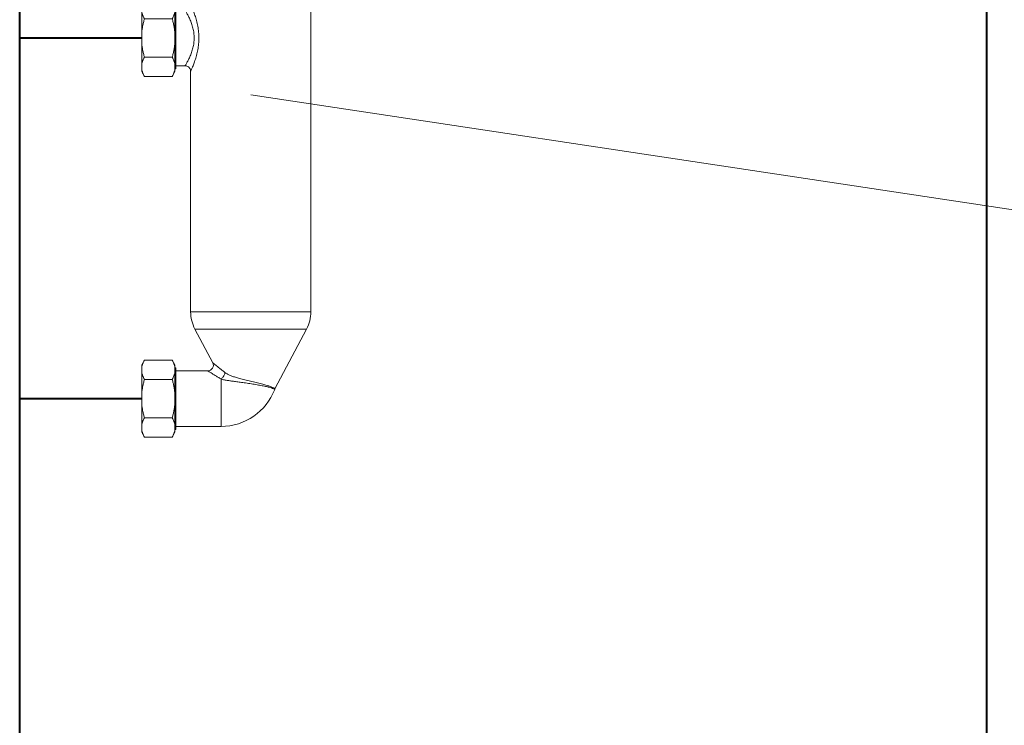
# Model space of a CAD drawing. Header units: millimetres. Extents: x 170 to 590, y -13 to 284.
# Tile 4 of 11: x 277 to 286, y 168 to 174. Entities that reach past the tile are written whole.
import ezdxf

# ---------------------------------------------------------------- set-up
doc = ezdxf.new("R2010")
doc.units = ezdxf.units.MM
for name, color, linetype, lineweight in [('CO ZASILANIE', 1, 'Continuous', 40), ('LINIE CIENKIE', 7, 'Continuous', 15), ('URZĄDZENIA', 7, 'Continuous', 20)]:
    doc.layers.add(name, color=color, linetype=linetype, lineweight=lineweight)

# ---------------------------------------------------------------- blocks, each defined once
blk = doc.blocks.new('SYR 933.1')
at = {"layer": 'URZĄDZENIA'}
for p, q in [((848.9162862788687, 141.2726754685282), (848.9162862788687, 141.1351754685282)), ((848.9162862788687, 141.2726754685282), (848.9162862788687, 141.1351754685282)), ((848.9162862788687, 141.2726754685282), (849.6162862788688, 141.2726754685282)), ((848.9787862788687, 141.3351754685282), (849.0017111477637, 141.3351754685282)), ((849.0017111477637, 141.3351754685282), (848.9787862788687, 141.3351754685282)), ((849.0017111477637, 141.3351754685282), (849.0025880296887, 141.3351754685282)), ((849.5308614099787, 141.3351754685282), (849.0017111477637, 141.3351754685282)), ((849.0025880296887, 141.3351754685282), (849.5299845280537, 141.3351754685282)), ((849.5299845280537, 141.3351754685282), (849.5308614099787, 141.3351754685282)), ((849.5308614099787, 141.3351754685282), (849.5537862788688, 141.3351754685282)), ((849.5537862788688, 141.3351754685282), (849.5308614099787, 141.3351754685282)), ((849.6162862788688, 141.2726754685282), (849.6162862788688, 141.1351754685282)), ((849.6162862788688, 141.2726754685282), (849.6162862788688, 141.1351754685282)), ((848.9162862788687, 141.1351754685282), (849.1162862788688, 141.1351754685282)), ((849.1162862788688, 141.1351754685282), (849.1162862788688, 140.8101754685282)), ((849.1162862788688, 141.1351754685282), (849.4162862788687, 141.1351754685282)), ((849.1162862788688, 141.1351754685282), (849.1162862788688, 140.8101754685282)), ((849.4162862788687, 141.1351754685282), (849.6162862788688, 141.1351754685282)), ((849.4162862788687, 141.1351754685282), (849.4162862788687, 140.8101754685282)), ((849.4162862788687, 141.1351754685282), (849.4162862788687, 140.8101754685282)), ((849.1162862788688, 140.8101754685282), (849.1662862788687, 140.8101754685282)), ((849.1662862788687, 140.8101754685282), (849.1412862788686, 140.7851754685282)), ((849.1662862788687, 140.8101754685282), (849.1412862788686, 140.7851754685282)), ((849.1412862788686, 140.7851754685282), (849.1412862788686, 140.2441754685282)), ((849.1412862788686, 140.7851754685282), (849.1412862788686, 140.2441754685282)), ((849.1412862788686, 140.7851754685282), (849.3912862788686, 140.7851754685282)), ((849.1662862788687, 140.8101754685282), (849.1912862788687, 140.8101754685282)), ((849.1912862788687, 140.8101754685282), (849.3412862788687, 140.8101754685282)), ((849.3412862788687, 140.8101754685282), (849.3662862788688, 140.8101754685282)), ((849.3662862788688, 140.8101754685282), (849.4162862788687, 140.8101754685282)), ((849.3662862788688, 140.8101754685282), (849.3912862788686, 140.7851754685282)), ((849.3662862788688, 140.8101754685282), (849.3912862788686, 140.7851754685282)), ((849.3912862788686, 140.7851754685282), (849.3912862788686, 140.2441754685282)), ((849.3912862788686, 140.7851754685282), (849.3912862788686, 140.2441754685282)), ((848.8621410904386, 140.2129147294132), (848.9162862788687, 140.2441754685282)), ((848.8621410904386, 139.9941754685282), (848.8621410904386, 140.2129147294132)), ((848.9162862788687, 140.2441754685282), (848.9631773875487, 140.2441754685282)), ((848.9631773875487, 140.2441754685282), (849.2662862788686, 140.2441754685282)), ((849.0642136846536, 139.9941754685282), (849.0642136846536, 140.2129147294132)), ((849.2662862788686, 140.2441754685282), (849.5693951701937, 140.2441754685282)), ((849.4683588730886, 139.9941754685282), (849.4683588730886, 140.2129147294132)), ((849.5693951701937, 140.2441754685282), (849.6162862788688, 140.2441754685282)), ((849.6704314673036, 140.2129147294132), (849.6162862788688, 140.2441754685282)), ((849.6704314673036, 139.9941754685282), (849.6704314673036, 140.2129147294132)), ((848.8621410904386, 139.9941754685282), (849.0037862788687, 139.9941754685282)), ((848.8662862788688, 139.8941754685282), (848.9662862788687, 139.8941754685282)), ((848.8662862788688, 139.8941754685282), (848.8662862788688, 139.5441754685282)), ((848.8662862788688, 139.8941754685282), (848.8662862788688, 139.5441754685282)), ((848.9662862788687, 139.8941754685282), (849.0037862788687, 139.8941754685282)), ((849.0037862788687, 139.8941754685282), (849.0037862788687, 139.9941754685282)), ((849.0037862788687, 139.9941754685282), (849.0642136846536, 139.9941754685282)), ((849.0037862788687, 139.8941754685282), (849.0037862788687, 139.9941754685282)), ((849.0037862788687, 139.8941754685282), (849.2662862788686, 139.8941754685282)), ((849.0642136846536, 139.9941754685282), (849.4683588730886, 139.9941754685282)), ((849.2662862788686, 139.8941754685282), (849.5287862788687, 139.8941754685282)), ((849.4683588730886, 139.9941754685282), (849.5287862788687, 139.9941754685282)), ((849.5287862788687, 139.9941754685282), (849.6704314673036, 139.9941754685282)), ((849.5287862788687, 139.8941754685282), (849.5287862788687, 139.9941754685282)), ((849.5287862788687, 139.8941754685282), (849.5287862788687, 139.9941754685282)), ((849.5287862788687, 139.8941754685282), (849.5662862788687, 139.8941754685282)), ((849.5662862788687, 139.8941754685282), (849.6662862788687, 139.8941754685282)), ((849.6662862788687, 139.8941754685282), (849.6662862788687, 139.5441754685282)), ((849.6662862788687, 139.8941754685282), (849.6662862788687, 139.5441754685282)), ((853.3412862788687, 139.5441754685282), (848.4412862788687, 139.5441754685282)), ((848.4412862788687, 139.5441754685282), (848.4412862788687, 139.0691754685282)), ((853.3412862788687, 139.5441754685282), (853.3412862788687, 139.0691754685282)), ((848.5912862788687, 139.0691754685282), (848.4412862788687, 139.0691754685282)), ((848.4412862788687, 139.0691754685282), (848.4412862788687, 137.6441754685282)), ((853.1912862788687, 139.0691754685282), (848.5912862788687, 139.0691754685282)), ((848.5912862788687, 139.0691754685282), (853.1912862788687, 139.0691754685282)), ((848.5912862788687, 139.0691754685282), (848.5912862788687, 137.6441754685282)), ((853.3412862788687, 139.0691754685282), (853.1912862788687, 139.0691754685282)), ((853.1912862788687, 139.0691754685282), (853.1912862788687, 137.6441754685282)), ((853.3412862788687, 139.0691754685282), (853.3412862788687, 137.6441754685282)), ((853.3412862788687, 139.0691754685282), (853.3412862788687, 137.6441754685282)), ((848.5912862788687, 137.6441754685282), (848.4412862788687, 137.6441754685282)), ((848.4868634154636, 137.0441754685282), (848.4868634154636, 137.6441754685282)), ((848.5912862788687, 137.6441754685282), (853.1912862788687, 137.6441754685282)), ((848.8765748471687, 137.0441754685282), (848.8765748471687, 137.6441754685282)), ((849.6559977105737, 137.0441754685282), (849.6559977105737, 137.6441754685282)), ((850.0457091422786, 137.0441754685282), (850.0457091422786, 137.6441754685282)), ((852.2912862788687, 137.2941754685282), (852.2912862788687, 137.5441754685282)), ((852.2912867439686, 137.5441754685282), (852.2949996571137, 137.5441754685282)), ((852.2949996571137, 137.5441754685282), (852.5128872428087, 137.5441754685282)), ((852.2949996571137, 137.2941754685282), (852.2949996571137, 137.5441754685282)), ((852.4287862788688, 137.5441754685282), (852.4287862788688, 137.6441754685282)), ((852.5128872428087, 137.5441754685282), (852.6233986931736, 137.5441754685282)), ((852.5128872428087, 137.2941754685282), (852.5128872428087, 137.5441754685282)), ((852.6233986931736, 137.5441754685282), (853.0591738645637, 137.5441754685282)), ((852.6233986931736, 137.2941754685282), (852.6233986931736, 137.5441754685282)), ((853.0591738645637, 137.5441754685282), (853.1696853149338, 137.5441754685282)), ((853.0591738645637, 137.2941754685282), (853.0591738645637, 137.5441754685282)), ((853.1696853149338, 137.5441754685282), (853.3875729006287, 137.5441754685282)), ((853.1696853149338, 137.2941754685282), (853.1696853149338, 137.5441754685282)), ((853.3412862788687, 137.6441754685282), (853.1912862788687, 137.6441754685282)), ((853.2537862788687, 137.5441754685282), (853.2537862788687, 137.6441754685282)), ((853.3875729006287, 137.5441754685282), (853.3912858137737, 137.5441754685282)), ((853.3875729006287, 137.2941754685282), (853.3875729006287, 137.5441754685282)), ((853.3912862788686, 137.2941754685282), (853.3912862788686, 137.5441754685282)), ((852.2912867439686, 137.2941754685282), (852.2949996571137, 137.2941754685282)), ((852.2949996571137, 137.2941754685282), (852.5128872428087, 137.2941754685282)), ((852.5128872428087, 137.2941754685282), (852.6233986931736, 137.2941754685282)), ((852.6233986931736, 137.2941754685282), (853.0591738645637, 137.2941754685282)), ((852.7412862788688, 136.5941754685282), (852.7412862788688, 137.2941754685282)), ((852.7412862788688, 136.5941754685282), (852.7412862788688, 137.2941754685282)), ((852.9412862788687, 136.5941754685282), (852.9412862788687, 137.2941754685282)), ((852.9412862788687, 136.5941754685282), (852.9412862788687, 137.2941754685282)), ((853.0591738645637, 137.2941754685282), (853.1696853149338, 137.2941754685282)), ((853.1696853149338, 137.2941754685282), (853.3875729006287, 137.2941754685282)), ((853.3875729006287, 137.2941754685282), (853.3912858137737, 137.2941754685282)), ((848.4868634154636, 137.0441754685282), (848.6412862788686, 137.0441754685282)), ((848.6412862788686, 137.0441754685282), (848.6162862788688, 137.0191754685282)), ((848.6412862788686, 137.0441754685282), (848.6162862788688, 137.0191754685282)), ((848.6162862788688, 137.0191754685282), (848.6162862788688, 136.5701562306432)), ((848.6162862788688, 137.0191754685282), (848.6162862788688, 136.5701562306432)), ((849.9162862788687, 137.0191754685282), (848.6162862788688, 137.0191754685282)), ((848.6412862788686, 137.0441754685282), (848.7112862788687, 137.0441754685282)), ((848.7112862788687, 137.0441754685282), (848.8765748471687, 137.0441754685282)), ((848.8765748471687, 137.0441754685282), (849.6559977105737, 137.0441754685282)), ((849.6559977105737, 137.0441754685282), (849.8212862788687, 137.0441754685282)), ((849.8212862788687, 137.0441754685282), (849.8912862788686, 137.0441754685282)), ((849.8912862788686, 137.0441754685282), (850.0457091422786, 137.0441754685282)), ((849.8912862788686, 137.0441754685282), (849.9162862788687, 137.0191754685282)), ((849.8912862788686, 137.0441754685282), (849.9162862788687, 137.0191754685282)), ((849.9162862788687, 137.0191754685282), (849.9162862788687, 136.5701562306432)), ((849.9162862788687, 137.0191754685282), (849.9162862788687, 136.5701562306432)), ((848.5287862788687, 136.4936573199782), (848.5937862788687, 136.5311850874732)), ((848.5287862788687, 136.4936573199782), (848.5320653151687, 136.4955504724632)), ((848.5287862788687, 136.4936573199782), (848.5287862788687, 135.9441754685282)), ((848.5331583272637, 136.4936573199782), (848.5287862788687, 136.4936573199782)), ((848.5320653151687, 136.4955504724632), (848.5937862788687, 136.5311850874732)), ((848.5331583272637, 136.4936573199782), (848.5331583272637, 135.9441754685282)), ((848.5937862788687, 136.5311850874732), (849.9387862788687, 136.5311850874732)), ((848.6162862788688, 136.5701562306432), (849.9162862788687, 136.5701562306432)), ((848.8302799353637, 136.4936573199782), (848.8302799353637, 135.9441754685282)), ((848.9691646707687, 136.4936573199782), (848.8302799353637, 136.4936573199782)), ((848.9691646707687, 136.4936573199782), (848.9691646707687, 135.9441754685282)), ((849.5634078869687, 136.4936573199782), (849.5634078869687, 135.9441754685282)), ((849.7022926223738, 136.4936573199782), (849.5634078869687, 136.4936573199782)), ((849.7022926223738, 136.4936573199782), (849.7022926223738, 135.9441754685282)), ((850.0005072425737, 136.4955504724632), (849.9387862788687, 136.5311850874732)), ((850.0005072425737, 136.4955504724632), (849.9387862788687, 136.5311850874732)), ((850.0037862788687, 136.4936573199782), (849.9994142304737, 136.4936573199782)), ((849.9994142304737, 136.4936573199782), (849.9994142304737, 135.9441754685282)), ((850.0037862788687, 136.4936573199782), (850.0005072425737, 136.4955504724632)), ((850.0037862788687, 136.4936573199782), (850.0005072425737, 136.4955504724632)), ((850.0037862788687, 136.4936573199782), (850.0037862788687, 135.9441754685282)), ((852.7412862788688, 136.5941754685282), (852.9412862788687, 136.5941754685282)), ((848.0130227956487, 135.8691754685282), (848.0130227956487, 135.8441754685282)), ((848.0130296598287, 135.8691754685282), (848.0220048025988, 135.8691754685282)), ((848.0220048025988, 135.8441754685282), (848.0220048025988, 135.8691754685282)), ((848.0220048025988, 135.8691754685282), (848.0243956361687, 135.8691754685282)), ((848.0243956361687, 135.8691754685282), (848.0443260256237, 135.8691754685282)), ((848.0243956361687, 135.8441754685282), (848.0243956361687, 135.8691754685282)), ((848.0443260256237, 135.8691754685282), (848.0457149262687, 135.8691754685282)), ((848.0443271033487, 135.8691754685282), (848.0443271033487, 135.8441754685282)), ((848.0457149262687, 135.8691754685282), (848.0710437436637, 135.8691754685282)), ((848.0457149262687, 135.8441754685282), (848.0457149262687, 135.8691754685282)), ((848.0710437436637, 135.8691754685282), (848.0832741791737, 135.8691754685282)), ((848.0710437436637, 135.8441754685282), (848.0710437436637, 135.8691754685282)), ((848.0832741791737, 135.8441754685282), (848.0832741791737, 135.8691754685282)), ((848.0832741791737, 135.8691754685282), (848.1221659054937, 135.8691754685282)), ((848.1221659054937, 135.8691754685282), (848.1319878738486, 135.8691754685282)), ((848.1319878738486, 135.8691754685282), (848.1595894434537, 135.8691754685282)), ((848.1319878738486, 135.8441754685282), (848.1319878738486, 135.8691754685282)), ((848.1595894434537, 135.8441754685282), (848.1595894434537, 135.8691754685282)), ((848.1595894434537, 135.8691754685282), (848.1889113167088, 135.8691754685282)), ((848.1889113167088, 135.8691754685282), (848.2350700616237, 135.8691754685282)), ((848.1889113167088, 135.8441754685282), (848.1889113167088, 135.8691754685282)), ((848.2350700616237, 135.8691754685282), (848.2913574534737, 135.8691754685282)), ((848.2350700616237, 135.8441754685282), (848.2350700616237, 135.8691754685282)), ((848.2913574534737, 135.8691754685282), (848.3303885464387, 135.8691754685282)), ((848.2913574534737, 135.8441754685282), (848.2913574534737, 135.8691754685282)), ((848.3303885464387, 135.8691754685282), (848.3362747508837, 135.8691754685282)), ((848.3303885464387, 135.8441754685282), (848.3303885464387, 135.8691754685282)), ((848.3338304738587, 135.8691754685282), (848.3362344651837, 135.8691754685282)), ((848.3362344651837, 135.8441754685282), (848.3362344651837, 135.8691754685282)), ((848.3362344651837, 135.8691754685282), (848.3885961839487, 135.8691754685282)), ((848.3885961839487, 135.8691754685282), (848.4290012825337, 135.8691754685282)), ((848.3885961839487, 135.8441754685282), (848.3885961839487, 135.8691754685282)), ((848.4290012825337, 135.8691754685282), (848.4383243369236, 135.8691754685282)), ((848.4290012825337, 135.8441754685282), (848.4290012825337, 135.8691754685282)), ((848.4383302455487, 135.8454319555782), (848.4383302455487, 135.8691754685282)), ((848.4383302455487, 135.8691754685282), (848.4570191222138, 135.8691754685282)), ((848.4570191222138, 135.8691754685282), (848.4939070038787, 135.8691754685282)), ((848.5287862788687, 135.9441754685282), (848.5331583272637, 135.9441754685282)), ((848.5331583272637, 135.9441754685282), (848.8302799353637, 135.9441754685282)), ((848.8302799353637, 135.9441754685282), (848.9691646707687, 135.9441754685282)), ((848.9691646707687, 135.9441754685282), (849.5634078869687, 135.9441754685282)), ((849.4044835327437, 135.8441754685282), (849.4044835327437, 135.8691754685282)), ((849.4044835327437, 135.8691754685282), (849.4113674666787, 135.8691754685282)), ((849.4113674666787, 135.8691754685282), (849.4853949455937, 135.8691754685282)), ((849.4113674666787, 135.8441754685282), (849.4113674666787, 135.8691754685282)), ((849.4853949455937, 135.8691754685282), (849.5152136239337, 135.8691754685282)), ((849.4853949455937, 135.8441754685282), (849.4853949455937, 135.8691754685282)), ((849.5152136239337, 135.8691754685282), (849.5353130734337, 135.8691754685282)), ((849.5353130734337, 135.8691754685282), (849.5651317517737, 135.8691754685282)), ((849.5353130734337, 135.8441754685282), (849.5353130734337, 135.8691754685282)), ((849.5634078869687, 135.9441754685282), (849.7022926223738, 135.9441754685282)), ((849.5651317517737, 135.8441754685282), (849.5651317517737, 135.8691754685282)), ((849.5651317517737, 135.8691754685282), (849.5893894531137, 135.8691754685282)), ((849.5893894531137, 135.8441754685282), (849.5893894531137, 135.8691754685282)), ((849.6288291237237, 135.8441754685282), (849.6288291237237, 135.8691754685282)), ((849.6288291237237, 135.8691754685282), (849.7057036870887, 135.8691754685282)), ((849.7022926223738, 135.9441754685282), (849.9994142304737, 135.9441754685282)), ((849.7057036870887, 135.8691754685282), (849.7530313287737, 135.8691754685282)), ((849.7057036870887, 135.8441754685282), (849.7057036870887, 135.8691754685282)), ((849.7530313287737, 135.8691754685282), (849.8191493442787, 135.8691754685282)), ((849.7530313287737, 135.8441754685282), (849.7530313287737, 135.8691754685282)), ((849.8191493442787, 135.8691754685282), (849.8680954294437, 135.8691754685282)), ((849.8191493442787, 135.8441754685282), (849.8191493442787, 135.8691754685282)), ((849.8680954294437, 135.8691754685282), (849.8703343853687, 135.8691754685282)), ((849.8680954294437, 135.8441754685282), (849.8680954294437, 135.8691754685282)), ((849.8703318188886, 135.8441754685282), (849.8703318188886, 135.8691754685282)), ((849.8703318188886, 135.8691754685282), (849.9525776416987, 135.8691754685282)), ((849.9525776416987, 135.8691754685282), (850.0287954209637, 135.8691754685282)), ((849.9994142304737, 135.9441754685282), (850.0037862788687, 135.9441754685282)), ((850.0287954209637, 135.8691754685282), (850.0516952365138, 135.8691754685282)), ((850.0516952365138, 135.8691754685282), (850.0735640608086, 135.8691754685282)), ((850.0516952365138, 135.8441754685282), (850.0516952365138, 135.8691754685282)), ((850.0735640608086, 135.8441754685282), (850.0735640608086, 135.8691754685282)), ((850.0735640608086, 135.8691754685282), (850.0786030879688, 135.8691754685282)), ((850.0786030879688, 135.8691754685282), (850.0848775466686, 135.8691754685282)), ((850.0786030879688, 135.8474908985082), (850.0786030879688, 135.8691754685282)), ((850.0848775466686, 135.8441754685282), (850.0848775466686, 135.8691754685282)), ((850.0848775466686, 135.8691754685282), (850.1136895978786, 135.8691754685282)), ((850.1136895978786, 135.8441754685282), (850.1136895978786, 135.8691754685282)), ((850.1136895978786, 135.8691754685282), (850.1353911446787, 135.8691754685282)), ((850.1353911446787, 135.8691754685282), (850.1911075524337, 135.8691754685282)), ((850.1353911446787, 135.8441754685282), (850.1353911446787, 135.8691754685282)), ((850.1911075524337, 135.8441754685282), (850.1911075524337, 135.8691754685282)), ((850.1911075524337, 135.8691754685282), (850.2182649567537, 135.8691754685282)), ((850.2182649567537, 135.8691754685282), (850.2749981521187, 135.8691754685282)), ((850.2749981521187, 135.8691754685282), (850.3005097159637, 135.8691754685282)), ((850.3005097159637, 135.8691754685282), (850.3160805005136, 135.8691754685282)), ((850.3005097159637, 135.8441754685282), (850.3005097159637, 135.8691754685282)), ((850.3160805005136, 135.8441754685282), (850.3160805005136, 135.8691754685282)), ((850.3160805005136, 135.8691754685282), (850.3728136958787, 135.8691754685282)), ((850.3728136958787, 135.8691754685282), (850.3883845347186, 135.8691754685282)), ((850.3728136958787, 135.8441754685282), (850.3728136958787, 135.8691754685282)), ((850.3883845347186, 135.8441754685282), (850.3883845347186, 135.8691754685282)), ((850.3883845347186, 135.8691754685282), (850.4581377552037, 135.8691754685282)), ((850.4581377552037, 135.8691754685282), (850.4660859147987, 135.8691754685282)), ((850.4581377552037, 135.8441754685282), (850.4581377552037, 135.8691754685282)), ((850.4660859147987, 135.8441754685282), (850.4660859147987, 135.8691754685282)), ((850.4660859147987, 135.8691754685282), (850.4907474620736, 135.8691754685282)), ((850.4907474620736, 135.8691754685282), (850.4988441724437, 135.8691754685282)), ((850.4907474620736, 135.8441754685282), (850.4907474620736, 135.8691754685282)), ((850.4988441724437, 135.8441754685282), (850.4988441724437, 135.8691754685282)), ((850.4988441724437, 135.8691754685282), (850.5185090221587, 135.8691754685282)), ((850.5185090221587, 135.8441754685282), (850.5185090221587, 135.8691754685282)), ((847.6412862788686, 135.6441754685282), (847.6412862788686, 126.8920546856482)), ((847.6412862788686, 135.6441754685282), (847.6412862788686, 126.8920546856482)), ((847.8162862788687, 135.6441754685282), (847.6412862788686, 135.6441754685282)), ((847.8162862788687, 135.7441754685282), (847.8162862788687, 135.6441754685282)), ((847.8162862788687, 135.7441754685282), (847.8162862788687, 135.6441754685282)), ((847.8162862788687, 135.7441754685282), (850.7162862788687, 135.7441754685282)), ((847.8846834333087, 135.6441754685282), (847.8162862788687, 135.6441754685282)), ((847.8862862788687, 135.6441754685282), (847.8846834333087, 135.6441754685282)), ((848.0662862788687, 135.6441754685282), (847.8862862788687, 135.6441754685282)), ((847.9162862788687, 135.8441754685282), (848.0162862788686, 135.8441754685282)), ((848.0162862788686, 135.8441754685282), (848.0220048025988, 135.8441754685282)), ((848.0220048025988, 135.8441754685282), (848.0243956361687, 135.8441754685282)), ((848.0243956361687, 135.8441754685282), (848.0267232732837, 135.8441754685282)), ((848.0267232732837, 135.8441754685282), (848.0443271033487, 135.8441754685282)), ((848.0443271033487, 135.8441754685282), (848.0457149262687, 135.8441754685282)), ((848.0457149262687, 135.8441754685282), (848.0703586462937, 135.8441754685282)), ((848.4157917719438, 135.6441754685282), (848.0662862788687, 135.6441754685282)), ((848.0703586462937, 135.8441754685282), (848.0710437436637, 135.8441754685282)), ((848.0710437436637, 135.8441754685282), (848.0793672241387, 135.8441754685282)), ((848.0793672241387, 135.8441754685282), (848.0815731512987, 135.8441754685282)), ((848.0815731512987, 135.8441754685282), (848.0832741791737, 135.8441754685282)), ((848.0832741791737, 135.8441754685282), (848.0886189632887, 135.8441754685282)), ((848.0886189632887, 135.8441754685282), (848.1073726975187, 135.8441754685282)), ((848.1073726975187, 135.8441754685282), (848.1113698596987, 135.8441754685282)), ((848.1113698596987, 135.8441754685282), (848.1319878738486, 135.8441754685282)), ((848.1319878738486, 135.8441754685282), (848.1360165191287, 135.8441754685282)), ((848.1360165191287, 135.8441754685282), (848.1483039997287, 135.8441754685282)), ((848.1483039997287, 135.8441754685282), (848.1584001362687, 135.8441754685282)), ((848.1584001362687, 135.8441754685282), (848.1595894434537, 135.8441754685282)), ((848.1595894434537, 135.8441754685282), (848.1850158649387, 135.8441754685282)), ((848.1850158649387, 135.8441754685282), (848.1889113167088, 135.8441754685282)), ((848.1889113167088, 135.8441754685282), (848.2076299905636, 135.8441754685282)), ((848.2076299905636, 135.8441754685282), (848.2272435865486, 135.8441754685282)), ((848.2272435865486, 135.8441754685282), (848.2290804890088, 135.8441754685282)), ((848.2290804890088, 135.8441754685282), (848.2350700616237, 135.8441754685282)), ((848.2350700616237, 135.8441754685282), (848.2550708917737, 135.8441754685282)), ((848.2550708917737, 135.8441754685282), (848.2603425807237, 135.8441754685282)), ((848.2603425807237, 135.8441754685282), (848.2629993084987, 135.8441754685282)), ((848.2629993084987, 135.8441754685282), (848.2729697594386, 135.8441754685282)), ((848.2729697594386, 135.8441754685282), (848.2856148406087, 135.8441754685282)), ((848.2856148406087, 135.8441754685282), (848.2864735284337, 135.8441754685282)), ((848.2864735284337, 135.8441754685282), (848.2913574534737, 135.8441754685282)), ((848.2913574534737, 135.8441754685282), (848.3068618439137, 135.8441754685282)), ((848.3068618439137, 135.8441754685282), (848.3303885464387, 135.8441754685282)), ((848.3303885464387, 135.8441754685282), (848.3362344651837, 135.8441754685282)), ((848.3362344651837, 135.8441754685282), (848.4287862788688, 135.8441754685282)), ((848.5829503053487, 135.6441754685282), (848.4157917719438, 135.6441754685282)), ((848.4287862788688, 135.8441754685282), (848.4363862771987, 135.8441754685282)), ((848.4363862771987, 135.8441754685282), (848.7538469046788, 135.8441754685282)), ((848.4383302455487, 135.8441754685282), (848.4383302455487, 135.8454319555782)), ((849.9496222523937, 135.6441754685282), (848.5829503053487, 135.6441754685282)), ((848.7538469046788, 135.8441754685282), (848.9488256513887, 135.8441754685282)), ((848.9488256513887, 135.8441754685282), (849.4044835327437, 135.8441754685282)), ((849.4044835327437, 135.8441754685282), (849.4113674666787, 135.8441754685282)), ((849.4113674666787, 135.8441754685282), (849.4853949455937, 135.8441754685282)), ((849.4853949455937, 135.8441754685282), (849.5353130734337, 135.8441754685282)), ((849.5353130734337, 135.8441754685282), (849.5651317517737, 135.8441754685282)), ((849.5651317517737, 135.8441754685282), (849.5837469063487, 135.8441754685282)), ((849.5837469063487, 135.8441754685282), (849.5893894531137, 135.8441754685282)), ((849.5893894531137, 135.8441754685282), (849.6288291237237, 135.8441754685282)), ((849.6288291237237, 135.8441754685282), (849.6430540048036, 135.8441754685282)), ((849.6430540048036, 135.8441754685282), (849.6582354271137, 135.8441754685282)), ((849.6582354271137, 135.8441754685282), (849.6838211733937, 135.8441754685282)), ((849.6838211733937, 135.8441754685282), (849.6940886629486, 135.8441754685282)), ((849.6940886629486, 135.8441754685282), (849.7057036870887, 135.8441754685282)), ((849.7057036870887, 135.8441754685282), (849.7092700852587, 135.8441754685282)), ((849.7092700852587, 135.8441754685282), (849.7348558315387, 135.8441754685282)), ((849.7348558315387, 135.8441754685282), (849.7530313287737, 135.8441754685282)), ((849.7530313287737, 135.8441754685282), (849.7551159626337, 135.8441754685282)), ((849.7551159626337, 135.8441754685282), (849.7787256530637, 135.8441754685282)), ((849.7787256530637, 135.8441754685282), (849.8191493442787, 135.8441754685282)), ((849.8191493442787, 135.8441754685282), (849.8270081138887, 135.8441754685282)), ((849.8270081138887, 135.8441754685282), (849.8680954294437, 135.8441754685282)), ((849.8680954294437, 135.8441754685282), (849.8703318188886, 135.8441754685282)), ((849.8703318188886, 135.8441754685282), (849.9525776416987, 135.8441754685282)), ((850.1167807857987, 135.6441754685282), (849.9496222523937, 135.6441754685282)), ((849.9525776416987, 135.8441754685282), (850.0516952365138, 135.8441754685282)), ((850.0516952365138, 135.8441754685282), (850.0735640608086, 135.8441754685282)), ((850.0735640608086, 135.8441754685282), (850.0848775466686, 135.8441754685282)), ((850.0848775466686, 135.8441754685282), (850.0961862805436, 135.8441754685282)), ((850.0961862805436, 135.8441754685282), (850.1037862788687, 135.8441754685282)), ((850.1037862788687, 135.8441754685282), (850.1136895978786, 135.8441754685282)), ((850.1136895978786, 135.8441754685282), (850.1353911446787, 135.8441754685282)), ((850.4671757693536, 135.6441754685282), (850.1167807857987, 135.6441754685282)), ((850.1353911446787, 135.8441754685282), (850.1571815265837, 135.8441754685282)), ((850.1571815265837, 135.8441754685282), (850.1892275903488, 135.8441754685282)), ((850.1892275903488, 135.8441754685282), (850.1911075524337, 135.8441754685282)), ((850.1911075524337, 135.8441754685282), (850.1997856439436, 135.8441754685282)), ((850.1997856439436, 135.8441754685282), (850.2321725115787, 135.8441754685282)), ((850.2321725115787, 135.8441754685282), (850.2651164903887, 135.8441754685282)), ((850.2651164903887, 135.8441754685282), (850.2686750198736, 135.8441754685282)), ((850.2686750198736, 135.8441754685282), (850.2749981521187, 135.8441754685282)), ((850.2749981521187, 135.8441754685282), (850.3005097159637, 135.8441754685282)), ((850.3005097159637, 135.8441754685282), (850.3149976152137, 135.8441754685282)), ((850.3149976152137, 135.8441754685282), (850.3160805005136, 135.8441754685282)), ((850.3160805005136, 135.8441754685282), (850.3728136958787, 135.8441754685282)), ((850.3728136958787, 135.8441754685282), (850.3883845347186, 135.8441754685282)), ((850.3883845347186, 135.8441754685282), (850.4581377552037, 135.8441754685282)), ((850.4581377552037, 135.8441754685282), (850.4660859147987, 135.8441754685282)), ((850.4660859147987, 135.8441754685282), (850.4907474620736, 135.8441754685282)), ((850.6462862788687, 135.6441754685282), (850.4671757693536, 135.6441754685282)), ((850.4907474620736, 135.8441754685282), (850.4988441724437, 135.8441754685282)), ((850.4988441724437, 135.8441754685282), (850.5058627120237, 135.8441754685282)), ((850.5058627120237, 135.8441754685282), (850.5162862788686, 135.8441754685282)), ((850.5162862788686, 135.8441754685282), (850.5185090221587, 135.8441754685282)), ((850.5185090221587, 135.8441754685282), (850.6162862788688, 135.8441754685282)), ((850.6478891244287, 135.6441754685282), (850.6462862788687, 135.6441754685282)), ((850.7162862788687, 135.6441754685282), (850.6478891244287, 135.6441754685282)), ((850.7162862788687, 135.7441754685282), (850.7162862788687, 135.6441754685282)), ((850.7162862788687, 135.7441754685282), (850.7162862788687, 135.6441754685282)), ((850.8912862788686, 135.6441754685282), (850.7162862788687, 135.6441754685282)), ((850.8912862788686, 135.6441754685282), (850.8912862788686, 135.1941754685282)), ((850.8912862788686, 135.6441754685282), (850.8912862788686, 135.1941754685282)), ((851.3162862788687, 135.2035021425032), (851.3912862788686, 135.3334059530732)), ((852.1412862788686, 135.3334059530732), (851.3912862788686, 135.3334059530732)), ((852.1412862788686, 135.3334059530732), (852.2162862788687, 135.2035021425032)), ((851.2912862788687, 135.1254254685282), (851.3162862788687, 135.1254254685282)), ((851.2912862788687, 135.1254254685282), (851.2912862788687, 135.0441754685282)), ((851.2912862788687, 135.1254254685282), (851.3162862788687, 135.1254254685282)), ((851.3162862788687, 135.1385502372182), (851.3162862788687, 135.2035021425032)), ((851.3162862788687, 135.0086464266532), (851.3162862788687, 135.1385502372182)), ((852.2162862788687, 135.2035021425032), (852.2162862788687, 135.1385502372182)), ((852.2162862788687, 135.0086464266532), (852.2162862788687, 135.1385502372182)), ((851.0412862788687, 135.0441754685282), (851.2912862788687, 135.0441754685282)), ((851.0412862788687, 135.0441754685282), (851.2912862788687, 135.0441754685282)), ((851.2912862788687, 135.0441754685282), (851.2912862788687, 135.0431058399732)), ((851.2912862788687, 135.0431058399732), (851.2912862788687, 133.5452450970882)), ((851.3162862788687, 135.0086464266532), (851.3162862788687, 134.4240792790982)), ((852.1412862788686, 134.8137907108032), (851.3912862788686, 134.8137907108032)), ((852.2162862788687, 135.0086464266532), (852.2162862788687, 134.4240792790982)), ((851.3162862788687, 134.1642716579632), (851.3162862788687, 134.4240792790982)), ((852.2162862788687, 134.1642716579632), (852.2162862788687, 134.4240792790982)), ((851.3162862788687, 134.1642716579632), (851.3162862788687, 133.5797045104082)), ((852.2162862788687, 134.1642716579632), (852.2162862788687, 133.5797045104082)), ((852.1412862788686, 133.7745602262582), (851.3912862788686, 133.7745602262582)), ((851.0412862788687, 133.5441754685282), (851.2912862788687, 133.5441754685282)), ((851.0412862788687, 133.5441754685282), (851.2912862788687, 133.5441754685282)), ((851.2912862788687, 133.5452450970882), (851.2912862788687, 133.5441754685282)), ((851.2912862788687, 133.5441754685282), (851.2912862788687, 133.4629254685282)), ((851.2912862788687, 133.4629254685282), (851.3162862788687, 133.4629254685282)), ((851.2912862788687, 133.4629254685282), (851.3162862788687, 133.4629254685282)), ((851.3162862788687, 133.4498006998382), (851.3162862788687, 133.5797045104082)), ((852.2162862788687, 133.4498006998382), (852.2162862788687, 133.5797045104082)), ((850.8912862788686, 133.3941754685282), (850.8912862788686, 126.8920546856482)), ((850.8912862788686, 133.3941754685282), (850.8912862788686, 126.8920546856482)), ((851.3162862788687, 133.3848487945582), (851.3162862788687, 133.4498006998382)), ((851.3162862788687, 133.3848487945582), (851.3912862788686, 133.2549449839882)), ((852.1412862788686, 133.2549449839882), (851.3912862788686, 133.2549449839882)), ((852.1412862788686, 133.2549449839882), (852.2162862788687, 133.3848487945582)), ((852.2162862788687, 133.4498006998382), (852.2162862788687, 133.3848487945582)), ((847.6412862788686, 126.8920546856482), (850.8912862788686, 126.8920546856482)), ((847.7570608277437, 126.4249943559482), (848.6094222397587, 124.8113277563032)), ((847.7570608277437, 126.4249943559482), (848.6094222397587, 124.8113277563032)), ((847.7570608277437, 126.4249943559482), (850.7755117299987, 126.4249943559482)), ((850.7755117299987, 126.4249943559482), (850.2944355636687, 125.5142345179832)), ((850.7755117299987, 126.4249943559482), (850.2944355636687, 125.5142345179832)), ((851.3162862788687, 125.4535021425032), (851.3912862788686, 125.5834059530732)), ((852.1412862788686, 125.5834059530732), (851.3912862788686, 125.5834059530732)), ((852.1412862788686, 125.5834059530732), (852.2162862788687, 125.4535021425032)), ((850.4270693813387, 125.2941754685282), (851.2912862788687, 125.2941754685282)), ((850.4270693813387, 125.2941754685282), (851.2912862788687, 125.2941754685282)), ((851.2912862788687, 125.2941754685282), (851.2912862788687, 125.3754254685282)), ((851.3162862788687, 125.3754254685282), (851.2912862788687, 125.3754254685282)), ((851.2912862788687, 125.2931058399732), (851.2912862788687, 125.2941754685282)), ((851.2912862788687, 124.5441754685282), (851.2912862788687, 125.2931058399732)), ((851.3162862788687, 125.3885502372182), (851.3162862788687, 125.4535021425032)), ((851.3162862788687, 125.2586464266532), (851.3162862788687, 125.3885502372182)), ((851.3162862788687, 125.2586464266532), (851.3162862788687, 124.6740792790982)), ((852.2162862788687, 125.4535021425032), (852.2162862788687, 125.3885502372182)), ((852.2162862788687, 125.2586464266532), (852.2162862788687, 125.3885502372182)), ((852.2162862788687, 125.2586464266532), (852.2162862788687, 124.6740792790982)), ((850.0662862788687, 125.0750185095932), (850.0662862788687, 123.7941754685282)), ((852.1412862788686, 125.0637907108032), (851.3912862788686, 125.0637907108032)), ((848.6094231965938, 124.8113281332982), (848.6170391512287, 124.7944666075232)), ((851.3162862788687, 124.4142716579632), (851.3162862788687, 124.6740792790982)), ((852.2162862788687, 124.4142716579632), (852.2162862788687, 124.6740792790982)), ((851.2912862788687, 123.7952450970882), (851.2912862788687, 124.5441754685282)), ((851.3162862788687, 124.4142716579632), (851.3162862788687, 123.8297045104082)), ((852.2162862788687, 124.4142716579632), (852.2162862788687, 123.8297045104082)), ((852.1412862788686, 124.0245602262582), (851.3912862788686, 124.0245602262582)), ((850.0662862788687, 123.7941754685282), (851.2912862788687, 123.7941754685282)), ((850.0662862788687, 123.7941754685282), (851.2912862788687, 123.7941754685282)), ((851.2912862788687, 123.7941754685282), (851.2912862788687, 123.7952450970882)), ((851.2912862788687, 123.7129254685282), (851.2912862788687, 123.7941754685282)), ((851.3162862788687, 123.7129254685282), (851.2912862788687, 123.7129254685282)), ((851.3162862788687, 123.6998006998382), (851.3162862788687, 123.8297045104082)), ((851.3162862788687, 123.6348487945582), (851.3162862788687, 123.6998006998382)), ((851.3162862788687, 123.6348487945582), (851.3912862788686, 123.5049449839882)), ((852.1412862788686, 123.5049449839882), (852.2162862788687, 123.6348487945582)), ((852.2162862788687, 123.6998006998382), (852.2162862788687, 123.8297045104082)), ((852.2162862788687, 123.6998006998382), (852.2162862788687, 123.6348487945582)), ((852.1412862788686, 123.5049449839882), (851.3912862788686, 123.5049449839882))]:
    blk.add_line(p, q, dxfattribs=at)
for centre, radius, start, end in [((848.9787862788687, 141.2726754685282), 0.0625, 90, 180), ((848.9787862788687, 141.2726754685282), 0.0625, 90, 180), ((849.5537862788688, 141.2726754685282), 0.0625, 0, 90), ((849.5537862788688, 141.2726754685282), 0.0625, 0, 90), ((848.5712862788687, 136.5701562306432), 0.04500000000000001, 299.9999999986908, 0), ((848.5712862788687, 136.5701562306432), 0.04500000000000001, 299.9999999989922, 0), ((849.9612862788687, 136.5701562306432), 0.04500000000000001, 180, 240.0000000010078), ((849.9612862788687, 136.5701562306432), 0.04500000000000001, 180, 240.0000000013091), ((848.4287862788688, 135.9441754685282), 0.1, 270, 0), ((850.1037862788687, 135.9441754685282), 0.1, 180, 225), ((850.1037862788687, 135.9441754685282), 0.1, 225, 229.0486021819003), ((847.9162862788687, 135.7441754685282), 0.1, 90, 180), ((850.1037862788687, 135.9441754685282), 0.1, 252.3005868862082, 253.4451599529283), ((850.1037862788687, 135.9441754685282), 0.1, 253.4451599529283, 255.0000000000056), ((850.1037862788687, 135.9441754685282), 0.1, 255.0000000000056, 259.2280439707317), ((850.6162862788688, 135.7441754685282), 0.1, 0, 90), ((848.6412862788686, 126.8920546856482), 1, 180, 207.8436447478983), ((848.6412862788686, 126.8920546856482), 1, 180, 207.8436447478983), ((849.8912862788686, 126.8920546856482), 1, 332.1563552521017, 0), ((849.8912862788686, 126.8920546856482), 1, 332.1563552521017, 0), ((850.4270686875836, 125.4441749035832), 0.149999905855, 152.1560415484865, 270.0002651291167), ((850.0662862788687, 125.3441754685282), 1.55, 200.7720587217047, 270)]:
    blk.add_arc(centre, radius, start, end, dxfattribs=at)
for points, start_tangent, end_tangent in [([(848.8621410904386, 140.2129147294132), (848.8832828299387, 140.2241125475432), (848.9035929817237, 140.2327836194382), (848.9235368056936, 140.2390561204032), (848.9433632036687, 140.2428843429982), (848.9631773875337, 140.2441754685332)], (0.8660254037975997, 0.499999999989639), (1.000000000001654, 4.72354308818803e-11)), ([(848.9631773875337, 140.2441754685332), (848.9829958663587, 140.2428837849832), (849.0028244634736, 140.2390544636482), (849.0227679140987, 140.2327813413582), (849.0430728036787, 140.2241121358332), (849.0642136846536, 140.2129147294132)], (1.000000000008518, -4.722515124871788e-11), (0.8660254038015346, -0.4999999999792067)), ([(849.0642136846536, 140.2129147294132), (849.1062465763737, 140.2240524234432), (849.1467809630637, 140.2327209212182), (849.1867061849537, 140.2390179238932), (849.2264849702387, 140.2428730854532), (849.2662862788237, 140.2441754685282)], (0.9607689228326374, 0.2773500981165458), (0.9999999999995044, 2.355235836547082e-11)), ([(849.2662862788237, 140.2441754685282), (849.3062980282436, 140.2428593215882), (849.3462305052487, 140.2389712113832), (849.3862047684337, 140.2326437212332), (849.4266360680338, 140.2239779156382), (849.4683588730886, 140.2129147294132)], (0.9999999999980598, 7.241491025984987e-11), (0.9607689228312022, -0.2773500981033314)), ([(849.4683588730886, 140.2129147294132), (849.4895006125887, 140.2241125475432), (849.5098107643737, 140.2327836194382), (849.5297545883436, 140.2390561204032), (849.5495809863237, 140.2428843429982), (849.5693951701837, 140.2441754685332)], (0.8660254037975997, 0.499999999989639), (0.9999999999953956, 0)), ([(849.5693951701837, 140.2441754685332), (849.5892136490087, 140.2428837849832), (849.6090422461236, 140.2390544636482), (849.6289856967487, 140.2327813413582), (849.6492905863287, 140.2241121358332), (849.6704314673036, 140.2129147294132)], (1.000000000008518, -4.722515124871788e-11), (0.8660254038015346, -0.4999999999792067)), ([(848.5331583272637, 136.4936573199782), (848.5762338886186, 136.5111503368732), (848.6185284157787, 136.5229697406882), (848.6606629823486, 136.5289840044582), (848.7027992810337, 136.5289822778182), (848.7449324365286, 136.5229649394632), (848.7872147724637, 136.5111467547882), (848.8302799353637, 136.4936573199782)], (0.9066913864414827, 0.4217946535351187), (0.9066913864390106, -0.4217946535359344)), ([(848.9691646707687, 136.4936573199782), (849.0553157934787, 136.5111503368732), (849.1399048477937, 136.5229697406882), (849.2241739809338, 136.5289840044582), (849.3084465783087, 136.5289822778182), (849.3927128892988, 136.5229649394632), (849.4772775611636, 136.5111467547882), (849.5634078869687, 136.4936573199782)], (0.9739988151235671, 0.2265531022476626), (0.9739988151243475, -0.2265531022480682)), ([(849.7022926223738, 136.4936573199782), (849.7453681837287, 136.5111503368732), (849.7876627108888, 136.5229697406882), (849.8297972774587, 136.5289840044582), (849.8719335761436, 136.5289822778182), (849.9140667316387, 136.5229649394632), (849.9563490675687, 136.5111467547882), (849.9994142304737, 136.4936573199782)], (0.9066913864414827, 0.4217946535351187), (0.9066913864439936, -0.4217946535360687)), ([(848.4363862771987, 135.8441754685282), (848.4611183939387, 135.8475136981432), (848.4843127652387, 135.8573500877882), (848.5043881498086, 135.8730996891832), (848.5199249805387, 135.8937700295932), (848.5297745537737, 135.9180073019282), (848.5331583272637, 135.9441754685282)], (0.99999999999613, 0), (0, 0.9999999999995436)), ([(848.7538469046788, 135.8441754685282), (848.7734939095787, 135.8475136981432), (848.7918509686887, 135.8573500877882), (848.8076838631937, 135.8730996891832), (848.8199005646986, 135.8937700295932), (848.8276282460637, 135.9180073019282), (848.8302799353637, 135.9441754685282)], (0.9999999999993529, 0), (0, 0.9999999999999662)), ([(848.9488256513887, 135.8441754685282), (848.9539107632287, 135.8475136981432), (848.9587480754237, 135.8573500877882), (848.9629905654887, 135.8730996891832), (848.9663106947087, 135.8937700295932), (848.9684325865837, 135.9180073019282), (848.9691646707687, 135.9441754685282)], (0.9999999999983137, 0), (0, 0.999999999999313)), ([(849.5695819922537, 135.8730996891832), (849.5662618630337, 135.8937700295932), (849.5641399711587, 135.9180073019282), (849.5634078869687, 135.9441754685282)], (-0.2091017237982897, 0.9778938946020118), (0, 1.000000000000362)), ([(849.5701522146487, 135.8705322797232), (849.5695819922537, 135.8730996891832)], (-0.2246025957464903, 0.9744504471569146), (-0.2091017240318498, 0.977893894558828)), ([(849.7248886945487, 135.8730996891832), (849.7126719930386, 135.8937700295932), (849.7049443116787, 135.9180073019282), (849.7022926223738, 135.9441754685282)], (-0.610689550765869, 0.7918701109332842), (0, 1.000000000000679)), ([(849.7284141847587, 135.8688082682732), (849.7248886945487, 135.8730996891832)], (-0.6586587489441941, 0.7524417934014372), (-0.6106895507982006, 0.7918701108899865)), ([(850.0281844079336, 135.8730996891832), (850.0126475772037, 135.8937700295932), (850.0027980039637, 135.9180073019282), (849.9994142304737, 135.9441754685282)], (-0.6996349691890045, 0.7145004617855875), (0, 0.999999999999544)), ([(850.0302353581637, 135.8710659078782), (850.0281844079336, 135.8730996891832)], (-0.7203532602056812, 0.6936073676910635), (-0.6996349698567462, 0.7145004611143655)), ([(850.0327693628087, 135.8687105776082), (850.0302353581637, 135.8710659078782)], (-0.7443363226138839, 0.6678049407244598), (-0.7203532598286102, 0.6936073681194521)), ([(850.0849805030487, 135.8448552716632), (850.0738964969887, 135.8468794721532)], (-0.9927226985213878, 0.1204227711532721), (-0.9711967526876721, 0.2382789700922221)), ([(851.3912862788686, 135.3334059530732), (851.3645496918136, 135.2832962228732), (851.3431578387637, 135.2346003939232), (851.3270106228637, 135.1865161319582), (851.3162862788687, 135.1385502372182)], (-0.5000000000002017, -0.866025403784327), (-0.1627576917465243, -0.9866660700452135)), ([(852.1412862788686, 135.3334059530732), (852.1680228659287, 135.2832962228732), (852.1894147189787, 135.2346003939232), (852.2055619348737, 135.1865161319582), (852.2162862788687, 135.1385502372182)], (0.5000000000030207, -0.8660254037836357), (0.1627576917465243, -0.9866660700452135)), ([(850.8912862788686, 135.1941754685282), (850.8851597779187, 135.1809049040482), (850.8666800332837, 135.1399335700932), (850.8365958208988, 135.0697384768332), (850.7969230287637, 134.9685005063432), (850.7527534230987, 134.8379681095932), (850.7128205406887, 134.6890988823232), (850.6837750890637, 134.5323165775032), (850.6687946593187, 134.3736039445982), (850.6688012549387, 134.2146081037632), (850.6837999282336, 134.0558579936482), (850.7128654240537, 133.8990559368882), (850.7528359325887, 133.7501137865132), (850.7969810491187, 133.6196933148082), (850.8366192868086, 133.5185557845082), (850.8666709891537, 133.4484377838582), (850.8851471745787, 133.4074734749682), (850.8912862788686, 133.3941754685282)], (-0.4210666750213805, -0.9070296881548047), (0.4210671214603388, -0.90702948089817)), ([(851.0412863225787, 135.0441804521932), (851.0147171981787, 135.0465447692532), (850.9714034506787, 135.0614457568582), (850.9346061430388, 135.0887237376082), (850.9077567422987, 135.1258349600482), (850.8933589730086, 135.1693186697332), (850.8912930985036, 135.1941755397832)], (-0.9999999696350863, 0.0002464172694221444), (-0.0001583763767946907, 0.9999999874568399)), ([(851.0412862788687, 135.0441754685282), (851.0345783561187, 135.0330899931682), (851.0143806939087, 134.9989260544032), (850.9815123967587, 134.9404123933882), (850.9381754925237, 134.8560358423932), (850.8899342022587, 134.7472569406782), (850.8463274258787, 134.6232130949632), (850.8146126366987, 134.4925850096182), (850.7982560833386, 134.3603515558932), (850.7982633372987, 134.2278828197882), (850.8146399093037, 134.0956181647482), (850.8463766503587, 133.9649737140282), (850.8900246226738, 133.8408690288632), (850.9382391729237, 133.7321835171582), (850.9815382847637, 133.6478908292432), (851.0143709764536, 133.5894416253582), (851.0345646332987, 133.5552837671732), (851.0412862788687, 133.5441754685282)], (-0.5198031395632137, -0.8542860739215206), (0.51980219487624, -0.8542866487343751)), ([(851.3162862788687, 135.0086464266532), (851.3270118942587, 134.9606760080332), (851.3431602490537, 134.9125900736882), (851.3645517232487, 134.8638962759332), (851.3912862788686, 134.8137907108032)], (0.1627576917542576, -0.9866660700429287), (0.4999999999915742, -0.8660254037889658)), ([(851.3912862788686, 134.8137907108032), (851.3645496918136, 134.7135712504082), (851.3431578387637, 134.6161795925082), (851.3270106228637, 134.5200110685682), (851.3162862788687, 134.4240792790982)], (-0.2773500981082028, -0.9607689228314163), (-0.08219949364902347, -0.9966158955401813)), ([(852.2162862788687, 135.0086464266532), (852.2055606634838, 134.9606760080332), (852.1894123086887, 134.9125900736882), (852.1680208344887, 134.8638962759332), (852.1412862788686, 134.8137907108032)], (-0.1627576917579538, -0.9866660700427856), (-0.4999999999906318, -0.866025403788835)), ([(852.1412862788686, 134.8137907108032), (852.1680228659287, 134.7135712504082), (852.1894147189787, 134.6161795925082), (852.2055619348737, 134.5200110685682), (852.2162862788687, 134.4240792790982)], (0.277350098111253, -0.9607689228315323), (0.08219949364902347, -0.9966158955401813)), ([(851.3162862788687, 134.1642716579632), (851.3270118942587, 134.0683308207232), (851.3431602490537, 133.9721589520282), (851.3645517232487, 133.8747713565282), (851.3912862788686, 133.7745602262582)], (0.08219949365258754, -0.9966158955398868), (0.2773500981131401, -0.960768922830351)), ([(852.2162862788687, 134.1642716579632), (852.2055606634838, 134.0683308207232), (852.1894123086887, 133.9721589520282), (852.1680208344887, 133.8747713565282), (852.1412862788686, 133.7745602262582)], (-0.0821994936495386, -0.9966158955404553), (-0.2773500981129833, -0.9607689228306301)), ([(851.3912862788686, 133.7745602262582), (851.3645496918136, 133.7244504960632), (851.3431578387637, 133.6757546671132), (851.3270106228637, 133.6276704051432), (851.3162862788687, 133.5797045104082)], (-0.500000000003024, -0.8660254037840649), (-0.1627576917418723, -0.9866660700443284)), ([(852.1412862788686, 133.7745602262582), (852.1680228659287, 133.7244504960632), (852.1894147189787, 133.6757546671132), (852.2055619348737, 133.6276704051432), (852.2162862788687, 133.5797045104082)], (0.4999999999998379, -0.8660254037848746), (0.1627576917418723, -0.9866660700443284)), ([(850.8912930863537, 133.3941753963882), (850.8933589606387, 133.4190322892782), (850.9077567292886, 133.4625159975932), (850.9346061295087, 133.4996272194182), (850.9714034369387, 133.5269052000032), (851.0147171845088, 133.5418061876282), (851.0412863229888, 133.5441705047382)], (0.000158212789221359, 0.9999999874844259), (0.9999999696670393, 0.000246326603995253)), ([(851.3162862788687, 133.4498006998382), (851.3270118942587, 133.4018302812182), (851.3431602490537, 133.3537443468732), (851.3645517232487, 133.3050505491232), (851.3912862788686, 133.2549449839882)], (0.1627576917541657, -0.9866660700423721), (0.4999999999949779, -0.8660254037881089)), ([(852.2162862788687, 133.4498006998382), (852.2055606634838, 133.4018302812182), (852.1894123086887, 133.3537443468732), (852.1680208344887, 133.3050505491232), (852.1412862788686, 133.2549449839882)], (-0.1627576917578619, -0.986666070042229), (-0.4999999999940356, -0.8660254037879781)), ([(850.2944355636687, 125.5142345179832), (850.2919657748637, 125.5122020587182), (850.2837987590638, 125.5054871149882), (850.2685309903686, 125.4929590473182), (850.2445867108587, 125.4733792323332), (850.2105354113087, 125.4456871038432), (850.1659752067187, 125.4097456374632), (850.1107277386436, 125.3657142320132), (850.0433222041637, 125.3129264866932), (849.9624500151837, 125.2512461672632)], (-0.7720952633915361, -0.6355068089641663), (-0.800076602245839, -0.5998978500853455)), ([(851.3912862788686, 125.5834059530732), (851.3645496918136, 125.5332962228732), (851.3431578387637, 125.4846003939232), (851.3270106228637, 125.4365161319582), (851.3162862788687, 125.3885502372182)], (-0.5000000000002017, -0.866025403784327), (-0.1627576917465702, -0.986666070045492)), ([(852.1412862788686, 125.5834059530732), (852.1680228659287, 125.5332962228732), (852.1894147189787, 125.4846003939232), (852.2055619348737, 125.4365161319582), (852.2162862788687, 125.3885502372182)], (0.5000000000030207, -0.8660254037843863), (0.1627576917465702, -0.986666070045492)), ([(849.9624500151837, 125.2512461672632), (849.9074301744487, 125.2152191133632), (849.8398533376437, 125.1806539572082), (849.7564932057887, 125.1464087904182), (849.6549636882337, 125.1119845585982), (849.5327312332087, 125.0767078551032), (849.3887641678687, 125.0399796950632), (849.2324710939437, 125.0029112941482), (849.0799101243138, 124.9671263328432), (848.9420488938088, 124.9330182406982), (848.8249769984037, 124.9005215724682), (848.7310522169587, 124.8694868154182), (848.6631687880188, 124.8413417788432), (848.6225659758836, 124.8197296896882), (848.6094222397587, 124.8113277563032)], (-0.8001321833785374, -0.5998237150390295), (-0.8290896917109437, -0.55911562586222)), ([(849.9624499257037, 125.2512462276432), (849.9689649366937, 125.2151641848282), (849.9843202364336, 125.1759957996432), (850.0071210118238, 125.1372989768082), (850.0352961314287, 125.1025887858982), (850.0662862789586, 125.0750181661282)], (0.05459817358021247, -0.9985084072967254), (0.806125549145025, -0.5917445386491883)), ([(850.4270693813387, 125.2941754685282), (850.4244205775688, 125.2924828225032), (850.4156556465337, 125.2868880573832), (850.3992557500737, 125.2764484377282), (850.3734995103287, 125.2601317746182), (850.3367932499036, 125.2370532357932), (850.2886151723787, 125.2070978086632), (850.2286438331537, 125.1703980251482), (850.1550920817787, 125.1263990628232), (850.0662862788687, 125.0750185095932)], (-0.8425865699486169, -0.5385609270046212), (-0.8700878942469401, -0.4928965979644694)), ([(851.3162862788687, 125.2586464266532), (851.3270118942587, 125.2106760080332), (851.3431602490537, 125.1625900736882), (851.3645517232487, 125.1138962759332), (851.3912862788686, 125.0637907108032)], (0.1627576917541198, -0.986666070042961), (0.4999999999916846, -0.8660254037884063)), ([(852.2162862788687, 125.2586464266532), (852.2055606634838, 125.2106760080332), (852.1894123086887, 125.1625900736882), (852.1680208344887, 125.1138962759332), (852.1412862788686, 125.0637907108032)], (-0.162757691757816, -0.9866660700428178), (-0.4999999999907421, -0.8660254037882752)), ([(850.0662862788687, 125.0750185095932), (849.9761536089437, 125.0508710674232), (849.8844728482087, 125.0345402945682), (849.7858222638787, 125.0201715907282), (849.6754922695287, 125.0048847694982), (849.5488525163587, 124.9871839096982), (849.4032546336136, 124.9662728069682), (849.2467796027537, 124.9427557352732), (849.0943399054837, 124.9180514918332), (848.9562261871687, 124.8929581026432), (848.8382829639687, 124.8678701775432), (848.7428807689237, 124.8430045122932), (848.6731608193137, 124.8198028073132), (848.6308884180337, 124.8016178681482), (848.6178906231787, 124.7949286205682)], (-0.9452778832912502, -0.3262663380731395), (-0.8797230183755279, -0.4754864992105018)), ([(851.3912862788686, 125.0637907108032), (851.3645496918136, 124.9635712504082), (851.3431578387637, 124.8661795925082), (851.3270106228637, 124.7700110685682), (851.3162862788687, 124.6740792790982)], (-0.2773500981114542, -0.9607689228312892), (-0.08219949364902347, -0.996615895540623)), ([(852.1412862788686, 125.0637907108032), (852.1680228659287, 124.9635712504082), (852.1894147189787, 124.8661795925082), (852.2055619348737, 124.7700110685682), (852.2162862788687, 124.6740792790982)], (0.2773500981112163, -0.960768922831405), (0.08219949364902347, -0.996615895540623)), ([(848.6178906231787, 124.7949286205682), (848.6170382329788, 124.7944663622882)], (-0.8797230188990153, -0.4754864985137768), (-0.8783847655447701, -0.4779541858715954)), ([(851.3162862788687, 124.4142716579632), (851.3270118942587, 124.3183308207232), (851.3431602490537, 124.2221589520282), (851.3645517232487, 124.1247713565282), (851.3912862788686, 124.0245602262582)], (0.08219949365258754, -0.9966158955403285), (0.2773500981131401, -0.960768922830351)), ([(852.2162862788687, 124.4142716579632), (852.2055606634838, 124.3183308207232), (852.1894123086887, 124.2221589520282), (852.1680208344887, 124.1247713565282), (852.1412862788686, 124.0245602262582)], (-0.0821994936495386, -0.9966158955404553), (-0.2773500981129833, -0.9607689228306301)), ([(851.3912862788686, 124.0245602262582), (851.3645496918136, 123.9744504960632), (851.3431578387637, 123.9257546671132), (851.3270106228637, 123.8776704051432), (851.3162862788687, 123.8297045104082)], (-0.500000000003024, -0.8660254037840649), (-0.1627576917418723, -0.9866660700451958)), ([(852.1412862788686, 124.0245602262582), (852.1680228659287, 123.9744504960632), (852.1894147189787, 123.9257546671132), (852.2055619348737, 123.8776704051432), (852.2162862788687, 123.8297045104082)], (0.4999999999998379, -0.866025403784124), (0.1627576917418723, -0.9866660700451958)), ([(851.3162862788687, 123.6998006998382), (851.3270118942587, 123.6518302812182), (851.3431602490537, 123.6037443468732), (851.3645517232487, 123.5550505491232), (851.3912862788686, 123.5049449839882)], (0.1627576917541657, -0.9866660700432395), (0.4999999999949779, -0.8660254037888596)), ([(852.2162862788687, 123.6998006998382), (852.2055606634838, 123.6518302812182), (852.1894123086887, 123.6037443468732), (852.1680208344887, 123.5550505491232), (852.1412862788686, 123.5049449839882)], (-0.1627576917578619, -0.9866660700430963), (-0.4999999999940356, -0.8660254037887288))]:
    blk.add_spline(points, degree=3, dxfattribs=dict(at, start_tangent=start_tangent, end_tangent=end_tangent))

msp = doc.modelspace()

# ---------------------------------------------------------------- linework, layer by layer
at = {"layer": 'CO ZASILANIE'}
for p, q in [((276.9869060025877, 141.1608049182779), (276.9869060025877, 177.6392084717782)), ((285.7784616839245, 153.19236784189), (285.7784616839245, 177.6392084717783)), ((276.9869060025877, 173.9412177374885), (278.0957060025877, 173.9412177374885)), ((276.9869060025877, 170.6652177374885), (278.0957060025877, 170.6652177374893))]:
    msp.add_line(p, q, dxfattribs=at)
at = {"layer": 'LINIE CIENKIE'}
msp.add_lwpolyline([(279.0881277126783, 173.4242050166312), (289.6152083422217, 171.8371691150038), (292.4612970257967, 171.8371691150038)], dxfattribs=at)

# ---------------------------------------------------------------- block references
at = {"layer": 'URZĄDZENIA', "xscale": -0.3359999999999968, "yscale": 0.3360000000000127, "zscale": 0.336}
msp.add_blockref('SYR 933.1', (564.4403781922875, 128.818374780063), dxfattribs=at)

doc.saveas('drawing.dxf')
